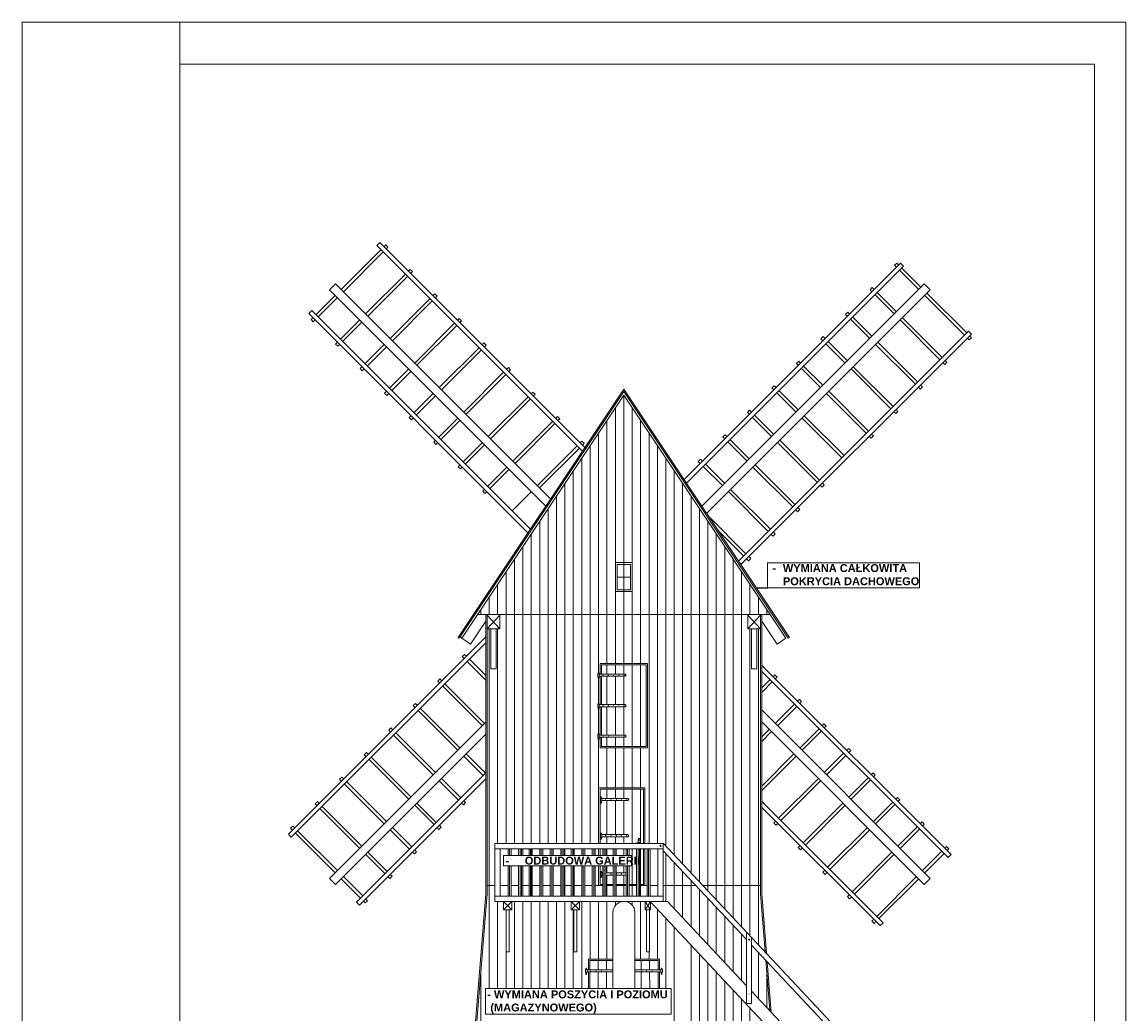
# Model space of a CAD drawing. Header units: millimetres. Extents: x -80660 to 263001, y 590205 to 619905.
# Tile 58 of 64: x 170225 to 191225, y 601031 to 619905. Entities that reach past the tile are written whole.
import ezdxf

# ---------------------------------------------------------------- set-up
doc = ezdxf.new("R2010")
doc.units = ezdxf.units.MM
for name, color, linetype, lineweight in [('l.c. 20', 55, 'Continuous', 20), ('l.c. 5', 8, 'Continuous', 5), ('l.c.9', 3, 'Continuous', 9), ('l.k.k 15', 1, 'Continuous', 15)]:
    doc.layers.add(name, color=color, linetype=linetype, lineweight=lineweight)
doc.styles.add('styl1', font='arial.ttf')
doc.dimstyles.new('stefan', dxfattribs={"dimtxt": 80, "dimasz": 60, "dimexe": 35, "dimexo": 0, "dimgap": 10, "dimtad": 1, "dimdec": 1, "dimlfac": 0.1, "dimtxsty": 'styl1', "dimblk": 'ARCHTICK', "dimcen": 2.5, "dimdle": 25, "dimadec": 0, "dimazin": 0, "dimtfac": 1, "dimtdec": 1, "dimtmove": 0, "dimatfit": 3, "dimfxl": 1, "dimarcsym": 0})

# ---------------------------------------------------------------- blocks, each defined once
blk = doc.blocks.new('_ArchTick')
at = {"color": 0, "const_width": 0.15}
blk.add_lwpolyline([(-0.5, -0.5), (0.5, 0.5)], dxfattribs=at)

msp = doc.modelspace()

# ---------------------------------------------------------------- hatches: boundary and pattern name
at = {"layer": 'l.c.9'}
for points in [[(182381.98, 604229.94, -1), (182361.98, 604229.94, -1)], [(184044.91, 602444.88, -1), (184064.91, 602444.88, -1)], [(184064.91, 601412.48, -1), (184044.91, 601412.48, -1)], [(184064.91, 601276.35, -1), (184044.91, 601276.35, -1)]]:
    msp.add_hatch(color=0, dxfattribs=at).paths.add_polyline_path(points)

# ---------------------------------------------------------------- linework, layer by layer
at = {"layer": 'l.c. 20', "color": 0}
for p, q in [((176075.68, 614809.46), (176188.82, 614922.59)), ((180279.69, 610831.72), (176188.82, 614922.59)), ((183157.98, 610691.19), (187389.39, 614922.59)), ((187502.52, 614809.46), (187389.39, 614922.59)), ((180189.16, 610695.97), (176075.68, 614809.46)), ((183248.51, 610555.45), (187502.52, 614809.46)), ((187502.52, 603608.89), (184296.98, 606814.43)), ((176075.68, 603608.89), (179046.98, 606580.19)), ((187389.39, 603495.75), (184296.98, 606588.16)), ((176188.82, 603495.75), (179046.98, 606353.91)), ((176188.82, 603495.75), (176075.68, 603608.89)), ((187389.39, 603495.75), (187502.52, 603608.89))]:
    msp.add_line(p, q, dxfattribs=at)
at = {"layer": 'l.c. 5', "color": 0}
for p, q in [((181671.98, 612802.21), (181671.98, 608631.13)), ((181511.98, 612562.3), (181511.98, 608631.13)), ((181831.98, 612562.3), (181831.98, 608631.13)), ((181351.98, 612322.39), (181351.98, 608631.13)), ((181991.98, 612322.39), (181991.98, 608631.13)), ((181191.98, 612082.48), (181191.98, 608631.13)), ((182151.98, 612082.48), (182151.98, 608631.13)), ((181031.98, 611842.57), (181031.98, 608631.13)), ((182311.98, 611842.57), (182311.98, 608631.13)), ((180871.98, 611602.66), (180871.98, 608631.13)), ((182471.98, 611602.66), (182471.98, 608631.13)), ((180711.98, 611362.75), (180711.98, 608631.13)), ((182631.98, 611362.75), (182631.98, 608631.13)), ((180551.98, 611122.84), (180551.98, 608631.13)), ((182791.98, 611122.84), (182791.98, 608631.13)), ((180391.98, 610882.93), (180391.98, 608631.13)), ((182951.98, 610882.93), (182951.98, 608631.13)), ((180231.98, 610643.02), (180231.98, 608631.13)), ((183111.98, 610643.02), (183111.98, 608631.13)), ((180071.98, 610403.11), (180071.98, 608631.13)), ((183271.98, 610403.11), (183271.98, 608631.13)), ((179911.98, 610163.2), (179911.98, 608631.13)), ((183431.98, 610163.2), (183431.98, 608631.13)), ((179751.98, 609923.29), (179751.98, 608631.13)), ((183591.98, 609923.29), (183591.98, 608631.13)), ((179591.98, 609683.38), (179591.98, 608631.13)), ((183751.98, 609683.38), (183751.98, 608631.13)), ((179431.98, 609443.47), (179431.98, 608631.13)), ((179431.98, 609443.47), (179431.98, 608631.13)), ((183911.98, 609443.47), (183911.98, 608631.13)), ((179271.98, 609203.56), (179271.98, 608631.13)), ((184071.98, 609203.56), (184071.98, 608631.13)), ((179111.98, 608963.65), (179111.98, 608631.13)), ((184231.98, 608963.65), (184231.98, 608631.13)), ((178951.98, 608723.74), (178951.98, 608631.13)), ((179431.98, 604272.13), (179431.98, 608631.13)), ((179431.98, 604272.13), (179431.98, 608631.13)), ((179591.98, 604272.13), (179591.98, 608631.13)), ((179751.98, 604272.13), (179751.98, 608631.13)), ((179911.98, 604272.13), (179911.98, 608631.13)), ((180071.98, 604272.13), (180071.98, 608631.13)), ((180231.98, 604272.13), (180231.98, 608631.13)), ((180391.98, 604272.13), (180391.98, 608631.13)), ((180551.98, 604272.13), (180551.98, 608631.13)), ((180711.98, 604272.13), (180711.98, 608631.13)), ((180871.98, 604272.13), (180871.98, 608631.13)), ((180871.98, 604272.13), (180871.98, 608631.13)), ((181031.98, 604272.13), (181031.98, 608631.13)), ((181191.98, 607525.91), (181191.98, 608631.13)), ((181351.98, 607695.92), (181351.98, 608631.13)), ((181511.98, 607695.92), (181511.98, 608631.13)), ((181671.98, 607695.92), (181671.98, 608631.13)), ((181831.98, 607695.92), (181831.98, 608631.13)), ((181991.98, 607695.92), (181991.98, 608631.13)), ((182151.98, 604272.13), (182151.98, 608631.13)), ((182311.98, 604272.13), (182311.98, 608631.13)), ((182471.98, 604226.6), (182471.98, 608631.13)), ((182631.98, 604055.92), (182631.98, 608631.13)), ((182791.98, 603885.24), (182791.98, 608631.13)), ((182951.98, 603714.56), (182951.98, 608631.13)), ((183111.98, 603543.88), (183111.98, 608631.13)), ((183271.98, 603373.2), (183271.98, 608631.13)), ((183431.98, 603202.51), (183431.98, 608631.13)), ((183431.98, 603314.13), (183431.98, 608631.13)), ((183591.98, 603031.83), (183591.98, 608631.13)), ((183751.98, 602861.15), (183751.98, 608631.13)), ((183911.98, 602690.47), (183911.98, 608631.13)), ((184391.98, 608723.74), (184391.98, 608631.13)), ((179111.98, 601515.15), (179111.98, 608361.13)), ((179271.98, 604272.13), (179271.98, 608361.13)), ((184071.98, 602519.79), (184071.98, 608361.13)), ((184231.98, 602349.11), (184231.98, 608361.13)), ((181351.98, 607495.92), (181351.98, 607670.92)), ((181511.98, 607495.92), (181511.98, 607670.92)), ((181671.98, 607495.92), (181671.98, 607670.92)), ((181831.98, 606120.92), (181831.98, 607670.92)), ((181991.98, 606120.92), (181991.98, 607670.92)), ((181191.98, 606945.91), (181191.98, 607415.55)), ((181351.98, 606915.92), (181351.98, 607455.92)), ((181511.98, 606915.92), (181511.98, 607455.92)), ((181671.98, 606915.92), (181671.98, 607455.92)), ((181191.98, 606365.91), (181191.98, 606835.55)), ((181351.98, 606335.92), (181351.98, 606875.92)), ((181511.98, 606335.92), (181511.98, 606875.92)), ((181671.98, 606335.92), (181671.98, 606875.92)), ((181351.98, 606120.92), (181351.98, 606295.92)), ((181511.98, 606120.92), (181511.98, 606295.92)), ((181671.98, 606120.92), (181671.98, 606295.92)), ((181191.98, 605331.13), (181191.98, 606247.23)), ((181351.98, 605331.13), (181351.98, 606095.92)), ((181511.98, 605331.13), (181511.98, 606095.92)), ((181671.98, 605331.13), (181671.98, 606095.92)), ((181831.98, 605331.13), (181831.98, 606095.92)), ((181991.98, 605331.13), (181991.98, 606095.92)), ((181351.98, 605131.13), (181351.98, 605306.13)), ((181511.98, 605131.13), (181511.98, 605306.13)), ((181671.98, 605131.13), (181671.98, 605306.13)), ((181831.98, 604272.13), (181831.98, 605306.13)), ((181991.98, 604272.13), (181991.98, 605306.13)), ((181351.98, 604442.63), (181351.98, 605091.13)), ((181511.98, 604442.63), (181511.98, 605091.13)), ((181671.98, 604442.63), (181671.98, 605091.13)), ((181351.98, 604272.13), (181351.98, 604402.63)), ((181511.98, 604272.13), (181511.98, 604402.63)), ((181671.98, 604272.13), (181671.98, 604402.63)), ((179751.98, 604045.32), (179751.98, 604172.13)), ((179911.98, 604045.32), (179911.98, 604172.13)), ((180071.98, 604045.32), (180071.98, 604172.13)), ((180551.98, 604045.32), (180551.98, 604172.13)), ((180711.98, 604045.32), (180711.98, 604172.13)), ((180871.98, 604045.32), (180871.98, 604172.13)), ((180871.98, 604045.32), (180871.98, 604172.13)), ((181351.98, 604045.32), (181351.98, 604172.13)), ((181671.98, 604045.32), (181671.98, 604172.13)), ((181831.98, 603494.13), (181831.98, 604172.13)), ((181991.98, 603494.13), (181991.98, 604172.13)), ((182471.98, 603172.13), (182471.98, 604080.38)), ((179751.98, 603272.13), (179751.98, 603851.53)), ((179911.98, 603272.13), (179911.98, 603851.53)), ((180071.98, 603272.13), (180071.98, 603851.53)), ((180551.98, 603272.13), (180551.98, 603851.53)), ((180711.98, 603272.13), (180711.98, 603851.53)), ((180871.98, 603272.13), (180871.98, 603851.53)), ((180871.98, 603314.13), (180871.98, 603851.53)), ((181351.98, 603714.13), (181351.98, 603851.53)), ((181671.98, 603714.13), (181671.98, 603851.53)), ((182631.98, 603032.39), (182631.98, 603909.7)), ((181351.98, 603494.13), (181351.98, 603674.13)), ((181671.98, 603494.13), (181671.98, 603674.13)), ((182791.98, 602861.71), (182791.98, 603739.02)), ((182951.98, 602691.03), (182951.98, 603568.34)), ((181351.98, 603474.13), (181351.98, 603272.13)), ((181671.98, 603272.13), (181671.98, 603474.13)), ((181831.98, 603272.13), (181831.98, 603474.13)), ((181991.98, 603272.13), (181991.98, 603474.13)), ((183111.98, 602520.35), (183111.98, 603397.66)), ((179271.98, 603172.13), (179271.98, 601515.15)), ((179591.98, 601515.15), (179591.98, 603172.13)), ((179751.98, 601515.15), (179751.98, 603172.13)), ((179911.98, 601515.15), (179911.98, 603172.13)), ((180071.98, 601515.15), (180071.98, 603172.13)), ((180231.98, 601515.15), (180231.98, 603172.13)), ((180391.98, 601515.15), (180391.98, 603172.13)), ((180551.98, 601515.15), (180551.98, 603172.13)), ((180871.98, 601515.15), (180871.98, 603172.13)), ((181031.98, 602071.13), (181031.98, 603172.13)), ((181191.98, 602071.13), (181191.98, 603172.13)), ((181351.98, 602071.13), (181351.98, 603172.13)), ((181511.98, 603093.38), (181511.98, 603172.13)), ((181671.98, 603171.64), (181671.98, 603172.13)), ((181831.98, 603101.17), (181831.98, 603172.13)), ((181991.98, 602071.13), (181991.98, 603172.13)), ((183271.98, 602349.67), (183271.98, 603226.98)), ((180711.98, 601515.15), (180711.98, 603012.13)), ((182311.98, 603022.83), (182311.98, 602071.13)), ((183431.98, 602178.99), (183431.98, 603056.3)), ((182471.98, 601515.15), (182471.98, 602852.15)), ((183591.98, 602008.31), (183591.98, 602885.62)), ((183751.98, 601837.63), (183751.98, 602714.93)), ((182631.98, 599546.13), (182631.98, 602681.47)), ((183911.98, 601666.95), (183911.98, 602544.25)), ((182951.98, 599546.13), (182951.98, 602340.11)), ((179431.98, 601515.15), (179431.98, 602212.13)), ((182151.98, 602071.13), (182151.98, 602212.13)), ((183111.98, 599546.13), (183111.98, 602169.43)), ((184231.98, 601325.58), (184231.98, 602202.89)), ((181184.39, 602046.13), (181184.39, 601871.13)), ((181344.39, 602046.13), (181344.39, 601871.13)), ((182004.39, 602045.99), (182004.46, 601871.13)), ((182164.48, 601871.13), (182164.48, 602046.13)), ((183271.98, 599546.13), (183271.98, 601998.75)), ((178951.98, 599546.13), (178951.98, 601806.52)), ((181184.39, 601831.13), (181184.39, 601515.15)), ((181344.39, 601831.13), (181344.39, 601515.15)), ((182164.48, 601831.13), (182164.62, 601515.15)), ((183431.98, 599546.13), (183431.98, 601828.07)), ((183591.98, 599546.13), (183591.98, 601657.39)), ((184391.98, 601154.9), (184391.98, 601806.52)), ((183751.98, 599546.13), (183751.98, 601486.7)), ((183911.98, 599546.13), (183911.98, 601316.02)), ((184071.98, 599546.13), (184071.98, 601145.34))]:
    msp.add_line(p, q, dxfattribs=at)
at = {"layer": 'l.c.9', "color": 0}
for p, q in [((170225.06, 619904.52), (170225.06, 590204.52)), ((170225.06, 619904.52), (191225.06, 619904.52)), ((173225.06, 619904.52), (173225.06, 590204.52)), ((191225.06, 619904.52), (191225.06, 590204.52)), ((173225.06, 619104.52), (190625.06, 619104.52)), ((190625.06, 619104.52), (190625.06, 590804.52)), ((177051.49, 615573.13), (176294.88, 614816.53)), ((177093.91, 615530.71), (176337.31, 614774.1)), ((177030.27, 615707.48), (176973.7, 615650.91)), ((180885.11, 611739.5), (176973.7, 615650.91)), ((180930.38, 611807.38), (177030.27, 615707.48)), ((177143.41, 615665.06), (177108.05, 615629.7)), ((177185.84, 615622.63), (177143.41, 615665.06)), ((177185.84, 615622.63), (177150.48, 615587.27)), ((182818.49, 611200.23), (186936.84, 615318.57)), ((186823.7, 615276.15), (186866.13, 615318.57)), ((186866.13, 615318.57), (186901.48, 615283.22)), ((186936.84, 615318.57), (186993.41, 615262.01)), ((177518.18, 615106.44), (176761.57, 614349.84)), ((177610.1, 615198.37), (177574.74, 615163.01)), ((177652.53, 615155.94), (177610.1, 615198.37)), ((177652.53, 615155.94), (177617.17, 615120.58)), ((182863.76, 611132.36), (186993.41, 615262.01)), ((186823.7, 615276.15), (186859.06, 615240.79)), ((186915.63, 615184.22), (187283.32, 614816.53)), ((186958.05, 615226.65), (187325.75, 614858.95)), ((177560.6, 615064.02), (176804, 614307.41)), ((176181.74, 614703.39), (175814.05, 614335.7)), ((178076.79, 614731.68), (178041.43, 614696.32)), ((178119.22, 614689.25), (178076.79, 614731.68)), ((178119.22, 614689.25), (178083.86, 614653.89)), ((186357.01, 614809.46), (186399.44, 614851.88)), ((186357.01, 614809.46), (186392.37, 614774.1)), ((186399.44, 614851.88), (186434.79, 614816.53)), ((186448.93, 614717.53), (186816.63, 614349.84)), ((186491.36, 614759.96), (186859.06, 614392.26)), ((187396.46, 614703.39), (188153.06, 613946.79)), ((187438.88, 614745.82), (188195.49, 613989.21)), ((176224.17, 614660.96), (175856.48, 614293.27)), ((177984.87, 614639.75), (177228.26, 613883.15)), ((178027.29, 614597.32), (177270.69, 613840.72)), ((175736.27, 614413.48), (175679.7, 614356.91)), ((179849.68, 610186.93), (175679.7, 614356.91)), ((175757.48, 614279.13), (175722.12, 614243.77)), ((179894.94, 610254.8), (175736.27, 614413.48)), ((178543.48, 614264.98), (178508.13, 614229.63)), ((178585.91, 614222.56), (178543.48, 614264.98)), ((185890.32, 614342.77), (185932.75, 614385.19)), ((185890.32, 614342.77), (185925.68, 614307.41)), ((185932.75, 614385.19), (185968.1, 614349.84)), ((185982.24, 614250.84), (186349.94, 613883.15)), ((186024.67, 614293.27), (186392.37, 613925.57)), ((186972.19, 614279.13), (187728.8, 613522.52)), ((175764.55, 614201.34), (175722.12, 614243.77)), ((175799.91, 614236.7), (175764.55, 614201.34)), ((176648.43, 614236.7), (176280.74, 613869)), ((176690.86, 614194.27), (176323.17, 613826.58)), ((178451.56, 614173.06), (177694.95, 613416.46)), ((178493.98, 614130.63), (177737.38, 613374.03)), ((178585.91, 614222.56), (178550.55, 614187.2)), ((186929.77, 614236.7), (187686.37, 613480.1)), ((183853.93, 609647.66), (188230.84, 614024.57)), ((183899.2, 609579.78), (188287.41, 613968)), ((185423.63, 613876.08), (185466.06, 613918.5)), ((185423.63, 613876.08), (185458.99, 613840.72)), ((185466.06, 613918.5), (185501.41, 613883.15)), ((188209.63, 613890.22), (188244.99, 613854.86)), ((188230.84, 614024.57), (188287.41, 613968)), ((188244.99, 613854.86), (188287.41, 613897.29)), ((188252.06, 613932.64), (188287.41, 613897.29)), ((176224.17, 613812.44), (176188.82, 613777.08)), ((176231.24, 613734.65), (176188.82, 613777.08)), ((176266.6, 613770.01), (176231.24, 613734.65)), ((177115.13, 613770.01), (176747.43, 613402.31)), ((177157.55, 613727.58), (176789.86, 613359.89)), ((178918.25, 613706.37), (178161.64, 612949.77)), ((178960.67, 613663.94), (178204.07, 612907.34)), ((179010.17, 613798.29), (178974.82, 613762.94)), ((179052.6, 613755.87), (179010.17, 613798.29)), ((179052.6, 613755.87), (179017.24, 613720.51)), ((185515.55, 613784.15), (185883.25, 613416.46)), ((185557.98, 613826.58), (185925.68, 613458.88)), ((186463.08, 613770.01), (187219.68, 613013.41)), ((186505.5, 613812.44), (187262.11, 613055.83)), ((184956.94, 613409.39), (184999.37, 613451.81)), ((184999.37, 613451.81), (185034.72, 613416.46)), ((187742.94, 613423.53), (187778.3, 613388.17)), ((187778.3, 613388.17), (187820.72, 613430.6)), ((187785.37, 613465.95), (187820.72, 613430.6)), ((176690.86, 613345.75), (176655.51, 613310.39)), ((176697.93, 613267.96), (176655.51, 613310.39)), ((176733.29, 613303.32), (176697.93, 613267.96)), ((177581.82, 613303.32), (177214.12, 612935.62)), ((177624.24, 613260.89), (177256.55, 612893.2)), ((179384.94, 613239.68), (178628.33, 612483.08)), ((179476.86, 613331.6), (179441.51, 613296.25)), ((179519.29, 613289.18), (179476.86, 613331.6)), ((179519.29, 613289.18), (179483.93, 613253.82)), ((184956.94, 613409.39), (184992.29, 613374.03)), ((185048.86, 613317.46), (185416.56, 612949.77)), ((185091.29, 613359.89), (185458.99, 612992.19)), ((185996.39, 613303.32), (186752.99, 612546.72)), ((186038.81, 613345.75), (186795.42, 612589.14)), ((179427.36, 613197.25), (178670.76, 612440.65)), ((187318.68, 612999.26), (187354.03, 612963.91)), ((177157.55, 612879.06), (177122.2, 612843.7)), ((177164.62, 612801.27), (177122.2, 612843.7)), ((177199.98, 612836.63), (177164.62, 612801.27)), ((178048.51, 612836.63), (177680.81, 612468.93)), ((178090.93, 612794.2), (177723.24, 612426.51)), ((178521.98, 608196.13), (181671.98, 612919.36)), ((178542.78, 608182.26), (181671.98, 612874.3)), ((178589.93, 608180.87), (181671.98, 612802.21)), ((179943.55, 612864.91), (179908.2, 612829.56)), ((179985.98, 612822.49), (179943.55, 612864.91)), ((179985.98, 612822.49), (179950.62, 612787.13)), ((184821.98, 608196.13), (181671.98, 612919.36)), ((184801.18, 608182.26), (181671.98, 612874.3)), ((184754.03, 608180.87), (181671.98, 612802.21)), ((184490.25, 612942.69), (184532.68, 612985.12)), ((184490.25, 612942.69), (184525.6, 612907.34)), ((184532.68, 612985.12), (184568.03, 612949.77)), ((184582.17, 612850.77), (184949.87, 612483.08)), ((184624.6, 612893.2), (184992.29, 612525.5)), ((185529.7, 612836.63), (186286.3, 612080.02)), ((185572.12, 612879.06), (186328.73, 612122.45)), ((187276.25, 612956.84), (187311.6, 612921.48)), ((187311.6, 612921.48), (187354.03, 612963.91)), ((179851.63, 612772.99), (179095.02, 612016.38)), ((179894.05, 612730.56), (179137.45, 611973.96)), ((177624.24, 612412.36), (177588.89, 612377.01)), ((177631.31, 612334.58), (177588.89, 612377.01)), ((177666.67, 612369.94), (177631.31, 612334.58)), ((178515.2, 612369.94), (178147.5, 612002.24)), ((180410.24, 612398.22), (180374.89, 612362.87)), ((180452.67, 612355.8), (180410.24, 612398.22)), ((184023.56, 612476), (184065.98, 612518.43)), ((184023.56, 612476), (184058.91, 612440.65)), ((184065.98, 612518.43), (184101.34, 612483.08)), ((184115.48, 612384.08), (184483.18, 612016.38)), ((184157.91, 612426.51), (184525.6, 612058.81)), ((185063.01, 612369.94), (185819.61, 611613.33)), ((185105.43, 612412.36), (185862.04, 611655.76)), ((186809.56, 612490.15), (186844.91, 612454.79)), ((186844.91, 612454.79), (186887.34, 612497.22)), ((186851.99, 612532.57), (186887.34, 612497.22)), ((178557.62, 612327.51), (178189.93, 611959.82)), ((180318.32, 612306.3), (179561.71, 611549.69)), ((180360.75, 612263.87), (179604.14, 611507.27)), ((180452.67, 612355.8), (180417.31, 612320.44)), ((178090.93, 611945.67), (178055.58, 611910.32)), ((183556.87, 612009.31), (183599.29, 612051.74)), ((183556.87, 612009.31), (183592.22, 611973.96)), ((183599.29, 612051.74), (183634.65, 612016.38)), ((183691.22, 611959.82), (184058.91, 611592.12)), ((184638.74, 611945.67), (185395.35, 611189.07)), ((186342.87, 612023.46), (186378.22, 611988.1)), ((186378.22, 611988.1), (186420.65, 612030.53)), ((186385.29, 612065.88), (186420.65, 612030.53)), ((178098, 611867.89), (178055.58, 611910.32)), ((178133.36, 611903.25), (178098, 611867.89)), ((178981.89, 611903.25), (178614.19, 611535.55)), ((179024.31, 611860.82), (178656.62, 611493.13)), ((180785.01, 611839.61), (180028.41, 611083)), ((180827.44, 611797.18), (180070.83, 611040.58)), ((180876.93, 611931.53), (180841.58, 611896.18)), ((180919.36, 611889.11), (180876.93, 611931.53)), ((180919.36, 611889.11), (180884, 611853.75)), ((183648.79, 611917.39), (184016.49, 611549.69)), ((184596.31, 611903.25), (185352.92, 611146.64)), ((183090.18, 611542.62), (183132.6, 611585.05)), ((183090.18, 611542.62), (183125.53, 611507.27)), ((183132.6, 611585.05), (183167.96, 611549.69)), ((178557.62, 611478.98), (178522.27, 611443.63)), ((178564.69, 611401.2), (178522.27, 611443.63)), ((178600.05, 611436.56), (178564.69, 611401.2)), ((179448.58, 611436.56), (179080.88, 611068.86)), ((179491, 611394.13), (179123.31, 611026.44)), ((183182.1, 611450.7), (183549.8, 611083)), ((183224.53, 611493.13), (183592.22, 611125.43)), ((184129.62, 611436.56), (184886.23, 610679.95)), ((184172.05, 611478.98), (184928.66, 610722.38)), ((185451.91, 611132.5), (185487.27, 611097.15)), ((179024.31, 611012.29), (178988.96, 610976.94)), ((179031.38, 610934.51), (178988.96, 610976.94)), ((179066.74, 610969.87), (179031.38, 610934.51)), ((179915.27, 610969.87), (179547.57, 610602.17)), ((183662.93, 610969.87), (184419.54, 610213.26)), ((183705.36, 611012.29), (184461.96, 610255.69)), ((185409.49, 611090.08), (185444.84, 611054.72)), ((185444.84, 611054.72), (185487.27, 611097.15)), ((183287.93, 610496.35), (183995.27, 609789)), ((184942.8, 610623.38), (184978.15, 610588.03)), ((184978.15, 610588.03), (185020.58, 610630.46)), ((184985.22, 610665.81), (185020.58, 610630.46)), ((183457.82, 610241.6), (183952.85, 609746.57)), ((184476.11, 610156.69), (184511.46, 610121.34)), ((184511.46, 610121.34), (184553.89, 610163.77)), ((184518.53, 610199.12), (184553.89, 610163.77)), ((184009.42, 609690), (184044.77, 609654.65)), ((184044.77, 609654.65), (184087.2, 609697.07)), ((184051.84, 609732.43), (184087.2, 609697.07)), ((181831.98, 609617.8), (181511.98, 609617.8)), ((181511.98, 609617.8), (181511.98, 609067.8)), ((181669.98, 609582.8), (181546.98, 609582.8)), ((181546.98, 609582.8), (181546.98, 609343.8)), ((181671.98, 609584.8), (181669.98, 609582.8)), ((181669.98, 609582.8), (181669.98, 609344.8)), ((181673.98, 609582.8), (181671.98, 609584.8)), ((181796.98, 609582.8), (181673.98, 609582.8)), ((181673.98, 609582.8), (181673.98, 609344.8)), ((181796.98, 609582.8), (181796.98, 609344.8)), ((181831.98, 609617.8), (181831.98, 609067.8)), ((181544.98, 609342.8), (181546.98, 609344.8)), ((181544.98, 609342.8), (181546.98, 609340.8)), ((181669.98, 609344.8), (181546.98, 609344.8)), ((181546.98, 609341.8), (181546.98, 609102.8)), ((181669.98, 609340.8), (181546.98, 609340.8)), ((181673.98, 609344.8), (181669.98, 609340.8)), ((181673.98, 609340.8), (181669.98, 609344.8)), ((181669.98, 609340.8), (181669.98, 609102.8)), ((181796.98, 609344.8), (181673.98, 609344.8)), ((181796.98, 609340.8), (181673.98, 609340.8)), ((181673.98, 609340.8), (181673.98, 609102.8)), ((181798.98, 609342.8), (181796.98, 609344.8)), ((181798.98, 609342.8), (181796.98, 609340.8)), ((181796.98, 609340.8), (181796.98, 609102.8)), ((181831.98, 609067.8), (181511.98, 609067.8)), ((181669.98, 609102.8), (181546.98, 609102.8)), ((181671.98, 609100.8), (181669.98, 609102.8)), ((181671.98, 609100.8), (181673.98, 609102.8)), ((181796.98, 609102.8), (181673.98, 609102.8)), ((184453.74, 608631.13), (178890.22, 608631.13)), ((179046.98, 608631.13), (179046.98, 606025.54)), ((179071.98, 603314.13), (179071.98, 608631.13)), ((179311.98, 608621.13), (179071.98, 608361.13)), ((179071.98, 608621.13), (179311.98, 608361.13)), ((179311.98, 608361.13), (179311.98, 608621.13)), ((184031.98, 608361.13), (184031.98, 608621.13)), ((184271.98, 608621.13), (184031.98, 608361.13)), ((184031.98, 608621.13), (184271.98, 608361.13)), ((184271.98, 608543.21), (184271.98, 608631.13)), ((184271.98, 603314.13), (184271.98, 608621.13)), ((184296.98, 603314.13), (184296.98, 608631.13)), ((178756.32, 608069.9), (179046.98, 608505.73)), ((179046.98, 603295.04), (179046.98, 608444.01)), ((184587.64, 608069.9), (184296.98, 608505.73)), ((175290.79, 604450.34), (179046.98, 608206.53)), ((178521.98, 608196.13), (178542.78, 608182.26)), ((178521.98, 608196.13), (178542.78, 608182.26)), ((178596.38, 608176.1), (178561.76, 608210.72)), ((178589.93, 608180.87), (178756.32, 608069.9)), ((179071.98, 608361.13), (179311.98, 608361.13)), ((179141.98, 608361.13), (179141.98, 607597.05)), ((179241.98, 608361.13), (179241.98, 607597.05)), ((184271.98, 608361.13), (184031.98, 608361.13)), ((184101.98, 608361.13), (184101.98, 607597.05)), ((184201.98, 608361.13), (184201.98, 607597.05)), ((184754.03, 608180.87), (184587.64, 608069.9)), ((184821.98, 608196.13), (184801.18, 608182.26)), ((184821.98, 608196.13), (184801.18, 608182.26)), ((175347.36, 604393.77), (179046.98, 608093.39)), ((178600.05, 607830.31), (178642.48, 607872.74)), ((178635.4, 607794.96), (178600.05, 607830.31)), ((178677.83, 607837.38), (178642.48, 607872.74)), ((179046.98, 607468.24), (178734.4, 607780.82)), ((179046.98, 607383.38), (178691.97, 607738.39)), ((179141.98, 607597.05), (179241.98, 607597.05)), ((181221.98, 607495.92), (181221.98, 607695.92)), ((182121.98, 607695.92), (181221.98, 607695.92)), ((181246.98, 607495.92), (181246.98, 607670.92)), ((182096.98, 607670.92), (181246.98, 607670.92)), ((182096.98, 606120.92), (182096.98, 607670.92)), ((182121.98, 606095.92), (182121.98, 607695.92)), ((184201.98, 607597.05), (184101.98, 607597.05)), ((187898.5, 604061.43), (184296.98, 607662.96)), ((187841.93, 604004.87), (184296.98, 607549.82)), ((178133.36, 607363.62), (178175.79, 607406.05)), ((178168.71, 607328.27), (178133.36, 607363.62)), ((178211.14, 607370.69), (178175.79, 607406.05)), ((181206.74, 607505.92), (181176.74, 607505.92)), ((181176.74, 607505.92), (181176.74, 607445.92)), ((181176.74, 607445.92), (181206.74, 607445.92)), ((181186.74, 607520.92), (181186.74, 607505.92)), ((181196.74, 607520.92), (181196.74, 607505.92)), ((181206.74, 607505.92), (181206.74, 607445.92)), ((181206.74, 607495.92), (181696.57, 607495.92)), ((181206.74, 607455.92), (181696.57, 607455.92)), ((181221.98, 606915.92), (181221.98, 607455.92)), ((181246.98, 606915.92), (181246.98, 607455.92)), ((181696.57, 607495.92), (181716.57, 607475.92)), ((181716.57, 607475.92), (181696.57, 607455.92)), ((184296.98, 607233.99), (184454.89, 607391.91)), ((184296.98, 607149.14), (184497.32, 607349.48)), ((184511.46, 607448.48), (184546.82, 607483.83)), ((184589.24, 607441.4), (184546.82, 607483.83)), ((184553.89, 607406.05), (184589.24, 607441.4)), ((178981.89, 606515.09), (178225.28, 607271.7)), ((179024.31, 606557.52), (178267.71, 607314.12)), ((177666.67, 606896.93), (177709.09, 606939.36)), ((177744.45, 606904), (177709.09, 606939.36)), ((181176.74, 606925.92), (181176.74, 606865.92)), ((181206.74, 606925.92), (181176.74, 606925.92)), ((181186.74, 606940.92), (181186.74, 606925.92)), ((181196.74, 606940.92), (181196.74, 606925.92)), ((181206.74, 606925.92), (181206.74, 606865.92)), ((181206.74, 606915.92), (181696.57, 606915.92)), ((181696.57, 606915.92), (181716.57, 606895.92)), ((184553.89, 606557.52), (184921.58, 606925.22)), ((184978.15, 606981.78), (185013.51, 607017.14)), ((185055.93, 606974.71), (185013.51, 607017.14)), ((185020.58, 606939.36), (185055.93, 606974.71)), ((177702.02, 606861.58), (177666.67, 606896.93)), ((178515.2, 606048.4), (177758.59, 606805.01)), ((178557.62, 606090.83), (177801.02, 606847.43)), ((181176.74, 606865.92), (181206.74, 606865.92)), ((181206.74, 606875.92), (181696.57, 606875.92)), ((181221.98, 606335.92), (181221.98, 606875.92)), ((181246.98, 606335.92), (181246.98, 606875.92)), ((181716.57, 606895.92), (181696.57, 606875.92)), ((184596.31, 606515.09), (184964.01, 606882.79)), ((185444.84, 606515.09), (185480.2, 606550.45)), ((185522.62, 606508.02), (185480.2, 606550.45)), ((185487.27, 606472.67), (185522.62, 606508.02)), ((177199.98, 606430.24), (177242.4, 606472.67)), ((177235.33, 606394.89), (177199.98, 606430.24)), ((177277.76, 606437.31), (177242.4, 606472.67)), ((178048.51, 605581.71), (177291.9, 606338.32)), ((178090.93, 605624.14), (177334.33, 606380.74)), ((181206.74, 606345.92), (181176.74, 606345.92)), ((181176.74, 606345.92), (181176.74, 606285.92)), ((181176.74, 606285.92), (181206.74, 606285.92)), ((181186.74, 606360.92), (181186.74, 606345.92)), ((181196.74, 606360.92), (181196.74, 606345.92)), ((181206.74, 606345.92), (181206.74, 606285.92)), ((181206.74, 606335.92), (181696.57, 606335.92)), ((181206.74, 606295.92), (181696.57, 606295.92)), ((181221.98, 606095.92), (181221.98, 606295.92)), ((181246.98, 606120.92), (181246.98, 606295.92)), ((181696.57, 606335.92), (181716.57, 606315.92)), ((181716.57, 606315.92), (181696.57, 606295.92)), ((184296.98, 606300.61), (184440.75, 606444.38)), ((184296.98, 606215.76), (184483.18, 606401.96)), ((185020.58, 606090.83), (185388.27, 606458.53)), ((185063.01, 606048.4), (185430.7, 606416.1)), ((182121.98, 606095.92), (181221.98, 606095.92)), ((182096.98, 606120.92), (181246.98, 606120.92)), ((185911.53, 606048.4), (185946.89, 606083.76)), ((185989.32, 606041.33), (185946.89, 606083.76)), ((176733.29, 605963.55), (176775.71, 606005.98)), ((176768.64, 605928.2), (176733.29, 605963.55)), ((176811.07, 605970.62), (176775.71, 606005.98)), ((177581.82, 605115.02), (176825.21, 605871.63)), ((177624.24, 605157.45), (176867.64, 605914.05)), ((178996.03, 605567.57), (178628.33, 605935.27)), ((179038.46, 605610), (178670.76, 605977.69)), ((184296.98, 605367.23), (184907.44, 605977.69)), ((184296.98, 605282.38), (184949.87, 605935.27)), ((185487.27, 605624.14), (185854.96, 605991.84)), ((185529.7, 605581.71), (185897.39, 605949.41)), ((185953.96, 606005.98), (185989.32, 606041.33)), ((176266.6, 605496.86), (176309.02, 605539.29)), ((176301.95, 605461.51), (176266.6, 605496.86)), ((176344.38, 605503.93), (176309.02, 605539.29)), ((177157.55, 604690.76), (176400.95, 605447.36)), ((176584.8, 603156.34), (179046.98, 605618.52)), ((176641.36, 603099.77), (179046.98, 605505.38)), ((178529.34, 605100.88), (178161.64, 605468.58)), ((178571.77, 605143.31), (178204.07, 605511)), ((184617.53, 604754.4), (185374.13, 605511)), ((184659.95, 604711.97), (185416.56, 605468.58)), ((185953.96, 605157.45), (186321.66, 605525.14)), ((185996.39, 605115.02), (186364.08, 605482.72)), ((186378.22, 605581.71), (186413.58, 605617.07)), ((186456.01, 605574.64), (186413.58, 605617.07)), ((186420.65, 605539.29), (186456.01, 605574.64)), ((177115.13, 604648.33), (176358.52, 605404.94)), ((182071.98, 605331.13), (181191.98, 605331.13)), ((181191.98, 604272.13), (181191.98, 605331.13)), ((182046.98, 605306.13), (181222.19, 605306.13)), ((181222.19, 604272.13), (181222.19, 605306.13)), ((182046.98, 604272.13), (182046.98, 605306.13)), ((182071.98, 604272.13), (182071.98, 605331.13)), ((175799.91, 605030.17), (175842.33, 605072.6)), ((175835.26, 604994.81), (175799.91, 605030.17)), ((175877.69, 605037.24), (175842.33, 605072.6)), ((178105.07, 604676.62), (177737.38, 605044.31)), ((178621.26, 605008.96), (178585.91, 605044.31)), ((178621.26, 605008.96), (178663.69, 605051.38)), ((178663.69, 605051.38), (178628.33, 605086.74)), ((181226.74, 605141.13), (181226.74, 605081.13)), ((181256.74, 605141.13), (181226.74, 605141.13)), ((181226.74, 605081.13), (181256.74, 605081.13)), ((181236.74, 605156.13), (181236.74, 605141.13)), ((181246.74, 605156.13), (181246.74, 605141.13)), ((181256.74, 605141.13), (181256.74, 605081.13)), ((181256.74, 605131.13), (181746.57, 605131.13)), ((181256.74, 605091.13), (181746.57, 605091.13)), ((181746.57, 605131.13), (181766.57, 605111.13)), ((181766.57, 605111.13), (181746.57, 605091.13)), ((186604.5, 602767.43), (184296.98, 605074.95)), ((185084.22, 604287.71), (185840.82, 605044.31)), ((186420.65, 604690.76), (186788.35, 605058.45)), ((186463.08, 604648.33), (186830.77, 605016.03)), ((186844.91, 605115.02), (186880.27, 605150.38)), ((186922.7, 605107.95), (186880.27, 605150.38)), ((186887.34, 605072.6), (186922.7, 605107.95)), ((176648.43, 604181.64), (175891.83, 604938.25)), ((176690.86, 604224.07), (175934.26, 604980.67)), ((178062.65, 604634.19), (177694.95, 605001.89)), ((186547.93, 602710.86), (184296.98, 604961.81)), ((185126.64, 604245.28), (185883.25, 605001.89)), ((175333.22, 604563.48), (175375.64, 604605.91)), ((175411, 604570.55), (175375.64, 604605.91)), ((178197, 604584.69), (178161.64, 604620.05)), ((184525.6, 604662.47), (184560.96, 604697.83)), ((184568.03, 604620.05), (184525.6, 604662.47)), ((184568.03, 604620.05), (184603.39, 604655.4)), ((186887.34, 604224.07), (187255.04, 604591.76)), ((187311.6, 604648.33), (187346.96, 604683.69)), ((187389.39, 604641.26), (187346.96, 604683.69)), ((187354.03, 604605.91), (187389.39, 604641.26)), ((175347.36, 604393.77), (175290.79, 604450.34)), ((175368.57, 604528.12), (175333.22, 604563.48)), ((176181.74, 603714.95), (175425.14, 604471.56)), ((176224.17, 603757.38), (175467.57, 604513.98)), ((177595.96, 604167.5), (177228.26, 604535.2)), ((177638.38, 604209.93), (177270.69, 604577.62)), ((178154.57, 604542.27), (178119.22, 604577.62)), ((178154.57, 604542.27), (178197, 604584.69)), ((181226.74, 604452.63), (181226.74, 604392.63)), ((181256.74, 604452.63), (181226.74, 604452.63)), ((181226.74, 604392.63), (181256.74, 604392.63)), ((181236.74, 604467.63), (181236.74, 604452.63)), ((181246.74, 604467.63), (181246.74, 604452.63)), ((181256.74, 604452.63), (181256.74, 604392.63)), ((181256.74, 604442.63), (181746.57, 604442.63)), ((181256.74, 604402.63), (181746.57, 604402.63)), ((181746.57, 604442.63), (181766.57, 604422.63)), ((181766.57, 604422.63), (181746.57, 604402.63)), ((185550.91, 603821.02), (186307.51, 604577.62)), ((185593.34, 603778.59), (186349.94, 604535.2)), ((186929.77, 604181.64), (187297.46, 604549.34)), ((179221.98, 604272.13), (182321.98, 604272.13)), ((179221.98, 603172.13), (179221.98, 604272.13)), ((179221.98, 604172.13), (182421.98, 604172.13)), ((179321.98, 603272.13), (179321.98, 604172.13)), ((179471.98, 604045.32), (179471.98, 604172.13)), ((179500.48, 604045.32), (179500.48, 604172.13)), ((179528.98, 604045.32), (179528.98, 604172.13)), ((179671.98, 604045.32), (179671.98, 604172.13)), ((179700.48, 604045.32), (179700.48, 604172.13)), ((179728.98, 604045.32), (179728.98, 604172.13)), ((179871.98, 604045.32), (179871.98, 604172.13)), ((179900.48, 604045.32), (179900.48, 604172.13)), ((179928.98, 604045.32), (179928.98, 604172.13)), ((180071.98, 604045.32), (180071.98, 604172.13)), ((180100.48, 604045.32), (180100.48, 604172.13)), ((180128.98, 604045.32), (180128.98, 604172.13)), ((180271.98, 604045.32), (180271.98, 604172.13)), ((180271.98, 604045.32), (180271.98, 604172.13)), ((180300.48, 604045.32), (180300.48, 604172.13)), ((180328.98, 604045.32), (180328.98, 604172.13)), ((180471.98, 604045.32), (180471.98, 604172.13)), ((180500.48, 604045.32), (180500.48, 604172.13)), ((180528.98, 604045.32), (180528.98, 604172.13)), ((180671.98, 604045.32), (180671.98, 604172.13)), ((180700.48, 604045.32), (180700.48, 604172.13)), ((180728.98, 604045.32), (180728.98, 604172.13)), ((180871.98, 604045.32), (180871.98, 604172.13)), ((180900.48, 604045.32), (180900.48, 604172.13)), ((180928.98, 604045.32), (180928.98, 604172.13)), ((181071.98, 604045.32), (181071.98, 604172.13)), ((181100.48, 604045.32), (181100.48, 604172.13)), ((181128.98, 604045.32), (181128.98, 604172.13)), ((181191.98, 604045.32), (181191.98, 604172.13)), ((181222.19, 604045.32), (181222.19, 604172.13)), ((181271.98, 604045.32), (181271.98, 604172.13)), ((181271.98, 604045.32), (181271.98, 604172.13)), ((181271.98, 604045.32), (181271.98, 604172.13)), ((181300.48, 604045.32), (181300.48, 604172.13)), ((181328.98, 604045.32), (181328.98, 604172.13)), ((181471.98, 604045.32), (181471.98, 604172.13)), ((181500.48, 604045.32), (181500.48, 604172.13)), ((181528.98, 604045.32), (181528.98, 604172.13)), ((181714.98, 604045.32), (181714.98, 604172.13)), ((181743.48, 604045.32), (181743.48, 604172.13)), ((181771.98, 604045.32), (181771.98, 604172.13)), ((181963.11, 604283.09), (181891.69, 604283.09)), ((181914.98, 603304.13), (181914.98, 604172.13)), ((181914.98, 603272.13), (181914.98, 604172.13)), ((181943.48, 603272.13), (181943.48, 604172.13)), ((181946.36, 604315.36), (181946.36, 604283.09)), ((181946.36, 604273.09), (181946.36, 604272.13)), ((181971.98, 603272.13), (181971.98, 604172.13)), ((181982.92, 604315.36), (181982.92, 604272.13)), ((181982.92, 604172.13), (181982.92, 604151.8)), ((182046.98, 603494.13), (182046.98, 604172.13)), ((182071.98, 603474.13), (182071.98, 604172.13)), ((182114.98, 603272.13), (182114.98, 604172.13)), ((182143.48, 603272.13), (182143.48, 604172.13)), ((182171.98, 603272.13), (182171.98, 604172.13)), ((182321.98, 604272.13), (182429.29, 604272.13)), ((182321.98, 603272.13), (182321.98, 604172.13)), ((182421.98, 603172.13), (182421.98, 604272.13)), ((185929.89, 600537.85), (182429.29, 604272.13)), ((184992.29, 604195.78), (185027.65, 604231.14)), ((185034.72, 604153.36), (184992.29, 604195.78)), ((185034.72, 604153.36), (185070.08, 604188.71)), ((187778.3, 604181.64), (187813.65, 604217)), ((187856.08, 604174.57), (187813.65, 604217)), ((187820.72, 604139.22), (187856.08, 604174.57)), ((177129.27, 603700.81), (176761.57, 604068.5)), ((177171.69, 603743.24), (176804, 604110.93)), ((177687.88, 604075.58), (177652.53, 604110.93)), ((177687.88, 604075.58), (177730.31, 604118)), ((177730.31, 604118), (177694.95, 604153.36)), ((184004.91, 602445.11), (182421.98, 604133.72)), ((186017.6, 603354.33), (186774.2, 604110.93)), ((186060.03, 603311.9), (186816.63, 604068.5)), ((187354.03, 603757.38), (187721.73, 604125.07)), ((187396.46, 603714.95), (187764.15, 604082.65)), ((187841.93, 604004.87), (187898.5, 604061.43)), ((179471.98, 603272.13), (179471.98, 603851.53)), ((179500.48, 603272.13), (179500.48, 603851.53)), ((179528.98, 603272.13), (179528.98, 603851.53)), ((179671.98, 603272.13), (179671.98, 603851.53)), ((179700.48, 603272.13), (179700.48, 603851.53)), ((179728.98, 603272.13), (179728.98, 603851.53)), ((179871.98, 603272.13), (179871.98, 603851.53)), ((179900.48, 603272.13), (179900.48, 603851.53)), ((179928.98, 603272.13), (179928.98, 603851.53)), ((180071.98, 603272.13), (180071.98, 603851.53)), ((180100.48, 603272.13), (180100.48, 603851.53)), ((180128.98, 603272.13), (180128.98, 603851.53)), ((180271.98, 603304.13), (180271.98, 603851.53)), ((180271.98, 603272.13), (180271.98, 603851.53)), ((180300.48, 603272.13), (180300.48, 603851.53)), ((180328.98, 603272.13), (180328.98, 603851.53)), ((180471.98, 603272.13), (180471.98, 603851.53)), ((180500.48, 603272.13), (180500.48, 603851.53)), ((180528.98, 603272.13), (180528.98, 603851.53)), ((180671.98, 603272.13), (180671.98, 603851.53)), ((180700.48, 603272.13), (180700.48, 603851.53)), ((180728.98, 603272.13), (180728.98, 603851.53)), ((180871.98, 603272.13), (180871.98, 603851.53)), ((180900.48, 603272.13), (180900.48, 603851.53)), ((180928.98, 603272.13), (180928.98, 603851.53)), ((181071.98, 603272.13), (181071.98, 603851.53)), ((181100.48, 603272.13), (181100.48, 603851.53)), ((181128.98, 603272.13), (181128.98, 603851.53)), ((181191.98, 603474.13), (181191.98, 603851.53)), ((181222.19, 603494.13), (181222.19, 603851.53)), ((181271.98, 603304.13), (181271.98, 603851.53)), ((181271.98, 603272.13), (181271.98, 603851.53)), ((181271.98, 603714.13), (181271.98, 603851.53)), ((181300.48, 603272.13), (181300.48, 603851.53)), ((181328.98, 603272.13), (181328.98, 603851.53)), ((181471.98, 603272.13), (181471.98, 603851.53)), ((181500.48, 603272.13), (181500.48, 603851.53)), ((181528.98, 603272.13), (181528.98, 603851.53)), ((181714.98, 603272.13), (181714.98, 603851.53)), ((181743.48, 603272.13), (181743.48, 603851.53)), ((181771.98, 603272.13), (181771.98, 603851.53)), ((185458.99, 603729.09), (185494.34, 603764.45)), ((176662.58, 603234.12), (176294.88, 603601.81)), ((176705, 603276.55), (176337.31, 603644.24)), ((177221.19, 603608.89), (177185.84, 603644.24)), ((177221.19, 603608.89), (177263.62, 603651.31)), ((177263.62, 603651.31), (177228.26, 603686.67)), ((181226.74, 603724.13), (181226.74, 603664.13)), ((181256.74, 603724.13), (181226.74, 603724.13)), ((181226.74, 603664.13), (181256.74, 603664.13)), ((181236.74, 603739.13), (181236.74, 603724.13)), ((181246.74, 603739.13), (181246.74, 603724.13)), ((181256.74, 603724.13), (181250.69, 603724.13)), ((181250.69, 603664.13), (181256.74, 603664.13)), ((181256.74, 603724.13), (181256.74, 603664.13)), ((181256.74, 603724.13), (181256.74, 603664.13)), ((181256.74, 603714.13), (181271.98, 603714.13)), ((181256.74, 603674.13), (181271.98, 603674.13)), ((181271.98, 603474.13), (181271.98, 603674.13)), ((181328.98, 603714.13), (181471.98, 603714.13)), ((181328.98, 603674.13), (181471.98, 603674.13)), ((181528.98, 603714.13), (181714.98, 603714.13)), ((181528.98, 603674.13), (181714.98, 603674.13)), ((185501.41, 603686.67), (185458.99, 603729.09)), ((185501.41, 603686.67), (185536.77, 603722.02)), ((186484.29, 602887.64), (187240.89, 603644.24)), ((186526.72, 602845.21), (187283.32, 603601.81)), ((179221.98, 603474.13), (179071.98, 603474.13)), ((179471.98, 603474.13), (179321.98, 603474.13)), ((179671.98, 603474.13), (179528.98, 603474.13)), ((179871.98, 603474.13), (179728.98, 603474.13)), ((180071.98, 603474.13), (179928.98, 603474.13)), ((180271.98, 603474.13), (180128.98, 603474.13)), ((180471.98, 603474.13), (180328.98, 603474.13)), ((180671.98, 603474.13), (180528.98, 603474.13)), ((180871.98, 603474.13), (180728.98, 603474.13)), ((181071.98, 603474.13), (180928.98, 603474.13)), ((181271.98, 603474.13), (181128.98, 603474.13)), ((181271.98, 603494.13), (181222.19, 603494.13)), ((181271.98, 603474.13), (181250.69, 603474.13)), ((181471.98, 603494.13), (181328.98, 603494.13)), ((181471.98, 603474.13), (181328.98, 603474.13)), ((181714.98, 603494.13), (181528.98, 603494.13)), ((181714.98, 603474.13), (181528.98, 603474.13)), ((181914.98, 603494.13), (181771.98, 603494.13)), ((181914.98, 603474.13), (181771.98, 603474.13)), ((182046.98, 603494.13), (181971.98, 603494.13)), ((182114.98, 603474.13), (181971.98, 603474.13)), ((182171.98, 603474.13), (182321.98, 603474.13)), ((183040.29, 603474.13), (182421.98, 603474.13)), ((184271.98, 603474.13), (183177.36, 603474.13)), ((176641.36, 603099.77), (176584.8, 603156.34)), ((176754.5, 603142.19), (176719.15, 603177.55)), ((176754.5, 603142.19), (176796.93, 603184.62)), ((176796.93, 603184.62), (176761.57, 603219.98)), ((179046.98, 603314.13), (178746.98, 599546.13)), ((179071.98, 603314.13), (178772.06, 599546.13)), ((179221.98, 603272.13), (182421.98, 603272.13)), ((179221.98, 603172.13), (182500.98, 603172.13)), ((179381.98, 603012.13), (179541.98, 603172.13)), ((179381.98, 603012.13), (179381.98, 603172.13)), ((179381.98, 603172.13), (179541.98, 603012.13)), ((179541.98, 603012.13), (179541.98, 603172.13)), ((179541.98, 603012.13), (179541.98, 603172.13)), ((180671.98, 603012.13), (180671.98, 603172.13)), ((180671.98, 603012.13), (180671.98, 603172.13)), ((180671.98, 603172.13), (180831.98, 603012.13)), ((180671.98, 603012.13), (180831.98, 603172.13)), ((180831.98, 603012.13), (180831.98, 603172.13)), ((180831.98, 603012.13), (180831.98, 603172.13)), ((182081.98, 603172.13), (182181.98, 603012.13)), ((182081.98, 603012.13), (182181.98, 603172.13)), ((182081.98, 603172.13), (182081.98, 603012.13)), ((182181.98, 603172.13), (182181.98, 603012.13)), ((182181.98, 603172.13), (182181.98, 603012.13)), ((184323.48, 600877.05), (182181.98, 603161.51)), ((184004.91, 601567.81), (182500.98, 603172.13)), ((184271.98, 603314.13), (184359.63, 602212.94)), ((184296.98, 603314.13), (184386.98, 602183.77)), ((185925.68, 603262.4), (185961.03, 603297.76)), ((185968.1, 603219.98), (185925.68, 603262.4)), ((185968.1, 603219.98), (186003.46, 603255.33)), ((179381.98, 603012.13), (179541.98, 603012.13)), ((179431.98, 603012.13), (179431.98, 602212.13)), ((179491.98, 603012.13), (179491.98, 602212.13)), ((180671.98, 603012.13), (180831.98, 603012.13)), ((180721.98, 603012.13), (180721.98, 602212.13)), ((180781.98, 603012.13), (180781.98, 602212.13)), ((181466.44, 601515.15), (181466.44, 602978.08)), ((181884.69, 602960.09), (181884.69, 601515.15)), ((182081.98, 603012.13), (182181.98, 603012.13)), ((182101.98, 603012.13), (182101.98, 602212.13)), ((182161.98, 603012.13), (182161.98, 602212.13)), ((186392.37, 602795.71), (186427.72, 602831.07)), ((186434.79, 602753.29), (186392.37, 602795.71)), ((186434.79, 602753.29), (186470.15, 602788.64)), ((186547.93, 602710.86), (186604.5, 602767.43)), ((184004.91, 601227.66), (184004.91, 602591.33)), ((184104.91, 601227.66), (184104.91, 602484.66)), ((185629.89, 600711.66), (184104.91, 602338.44)), ((179431.98, 602212.13), (179491.98, 602212.13)), ((180721.98, 602212.13), (180781.98, 602212.13)), ((180999.38, 602071.13), (180999.38, 601871.13)), ((181463.99, 602071.13), (180999.38, 602071.13)), ((182349.38, 602071.13), (181885.07, 602071.13)), ((182101.98, 602212.13), (182161.98, 602212.13)), ((182349.38, 602071.13), (182349.46, 601871.13)), ((180943.57, 601881.13), (180943.57, 601821.13)), ((180973.57, 601881.13), (180943.57, 601881.13)), ((180953.57, 601896.13), (180953.57, 601881.13)), ((180963.57, 601896.13), (180963.57, 601881.13)), ((180973.57, 601881.13), (180973.57, 601821.13)), ((180973.57, 601871.13), (181463.4, 601871.13)), ((181024.39, 602046.13), (181024.39, 601871.13)), ((181464, 602046.13), (181024.39, 602046.13)), ((182324.39, 602046.13), (181885.08, 602046.13)), ((182377.37, 601871.13), (181887.55, 601871.13)), ((182324.39, 602046.13), (182324.46, 601871.13)), ((182377.37, 601881.13), (182407.37, 601881.13)), ((182377.37, 601881.13), (182377.37, 601821.13)), ((182387.37, 601896.13), (182387.37, 601881.13)), ((182397.37, 601896.13), (182397.37, 601881.13)), ((182407.37, 601881.13), (182407.37, 601821.13)), ((184372.35, 602053.15), (184448.66, 601094.44)), ((184399.7, 602023.98), (184476.03, 601065.24)), ((180943.57, 601821.13), (180973.57, 601821.13)), ((180973.57, 601831.13), (181463.4, 601831.13)), ((180999.38, 601831.13), (180999.38, 601515.15)), ((181024.39, 601831.13), (181024.39, 601515.15)), ((181344.39, 601853.22), (181344.39, 601849.04)), ((182377.37, 601831.13), (181887.55, 601831.13)), ((182004.93, 601515.15), (182004.93, 601831.13)), ((182324.48, 601831.13), (182324.62, 601515.15)), ((182349.48, 601831.13), (182349.62, 601515.15)), ((182407.37, 601821.13), (182377.37, 601821.13)), ((185629.89, 599834.35), (184104.91, 601461.13)), ((184104.91, 601227.66), (184004.91, 601227.66))]:
    msp.add_line(p, q, dxfattribs=at)
for points in [[(184409.12, 609612.06), (187296.78, 609612.06), (187296.78, 609135.88), (184409.12, 609135.88)], [(179382.54, 604045.32), (181816.51, 604045.32), (181816.51, 603851.53), (179382.54, 603851.53)]]:
    msp.add_lwpolyline(points, close=True, dxfattribs=at)
msp.add_lwpolyline([(180711.98, 601515.15), (182572, 601515.15), (182572, 601023.74), (179042.1, 601023.74), (179042.1, 601515.15), (180711.98, 601515.15)], dxfattribs=at)
for centre, radius in [((181191.74, 607413.42), 2.15), ((181277.07, 607475.92), 2.15), ((181377.07, 607475.92), 2.15), ((181477.07, 607475.92), 2.15), ((181577.07, 607475.92), 2.15), ((181677.07, 607475.92), 2.15), ((181191.74, 606833.42), 2.15), ((181277.07, 606895.92), 2.15), ((181377.07, 606895.92), 2.15), ((181477.07, 606895.92), 2.15), ((181577.07, 606895.92), 2.15), ((181677.07, 606895.92), 2.15), ((181277.07, 606315.92), 2.15), ((181377.07, 606315.92), 2.15), ((181477.07, 606315.92), 2.15), ((181577.07, 606315.92), 2.15), ((181677.07, 606315.92), 2.15), ((181191.74, 606253.42), 2.15), ((181241.74, 605048.63), 2.15), ((181327.07, 605111.13), 2.15), ((181427.07, 605111.13), 2.15), ((181529.22, 605111.13), 2.15), ((181627.07, 605111.13), 2.15), ((181727.07, 605111.13), 2.15), ((181327.07, 604422.63), 2.15), ((181427.07, 604422.63), 2.15), ((181529.22, 604422.63), 2.15), ((181627.07, 604422.63), 2.15), ((181727.07, 604422.63), 2.15), ((181241.74, 604360.13), 2.15), ((181963.48, 604338.27), 2.15), ((182371.98, 604229.94), 10), ((181241.74, 603631.63), 2.15), ((181427.07, 603694.13), 2.15), ((181627.07, 603694.13), 2.15), ((184054.91, 602444.88), 10), ((180958.57, 601788.63), 2.15), ((181043.9, 601851.13), 2.15), ((181143.9, 601851.13), 2.15), ((181243.9, 601851.13), 2.15), ((181343.9, 601851.13), 2.15), ((181443.9, 601851.13), 2.15), ((181907.05, 601851.13), 2.15), ((182007.05, 601851.13), 2.15), ((182107.05, 601851.13), 2.15), ((182207.05, 601851.13), 2.15), ((182307.05, 601851.13), 2.15), ((182392.37, 601788.63), 2.15)]:
    msp.add_circle(centre, radius, dxfattribs=at)
for centre, radius, start, end in [((181123.42, 607422.61), 62.81, 351.585195, 21.786174), ((181191.74, 607413.42), 6.19, 164.676281, 15.323719), ((181191.74, 607520.92), 5, 0, 180), ((181260.06, 607422.61), 62.81, 158.213826, 188.414805), ((181191.74, 606940.92), 5, 0, 180), ((181123.42, 606842.61), 62.81, 351.585195, 21.786174), ((181191.74, 606833.42), 6.19, 164.676281, 15.323719), ((181260.06, 606842.61), 62.81, 158.213826, 188.414805), ((181123.42, 606262.61), 62.81, 351.585195, 21.786174), ((181191.74, 606360.92), 5, 0, 180), ((181260.06, 606262.61), 62.81, 158.213826, 188.414805), ((181191.74, 606253.42), 6.19, 164.676281, 15.323719), ((181173.42, 605057.82), 62.81, 351.585195, 21.786174), ((181241.74, 605048.63), 6.19, 164.676281, 15.323719), ((181241.74, 605156.13), 5, 0, 180), ((181310.06, 605057.82), 62.81, 158.213826, 188.414805), ((181173.42, 604369.32), 62.81, 351.585195, 21.786174), ((181241.74, 604467.63), 5, 0, 180), ((181310.06, 604369.32), 62.81, 158.213826, 188.414805), ((181241.74, 604360.13), 6.19, 164.676281, 15.323719), ((181891.69, 604278.09), 5, 90, 270), ((181927.4, 604123.8), 153.51, 76.549018, 103.450982), ((181920.33, 604167.94), 108.98, 74.76591, 105.23409), ((181905.78, 604266.17), 13.85, 49.970376, 146.877239), ((181963.48, 604338.27), 18.77, 131.01288, 223.815654), ((181964.64, 604315.36), 18.28, 145.631036, 180), ((181963.11, 604278.09), 15, 336.592585, 160.528779), ((181963.11, 604278.09), 15, 199.471221, 203.407415), ((181963.11, 604357.03), 12.8, 341.180659, 201.068806), ((181963.11, 604278.09), 5, 270, 90), ((181963.48, 604338.27), 18.77, 321.756214, 51.236585), ((181964.64, 604315.36), 18.28, 0, 40.172163), ((181963.11, 604109.18), 12.8, 313.853505, 18.819341), ((181963.48, 604127.95), 18.77, 308.763415, 38.243786), ((181964.64, 604151.8), 18.28, 317.982081, 0), ((181173.42, 603640.82), 62.81, 351.585195, 21.786174), ((181241.74, 603631.63), 6.19, 164.676281, 15.323719), ((181241.74, 603739.13), 5, 0, 180), ((181310.06, 603640.82), 62.81, 158.213826, 188.414805), ((181529.22, 603694.13), 2.15, 263.593226, 96.406774), ((181675.27, 602962.24), 209.43, 359.413599, 180), ((180958.57, 601896.13), 5, 0, 180), ((182392.37, 601896.13), 5, 0, 180), ((180890.25, 601797.82), 62.81, 351.585195, 21.786174), ((180958.57, 601788.63), 6.19, 164.676281, 15.323719), ((181026.89, 601797.82), 62.81, 158.213826, 188.414805), ((182324.05, 601797.82), 62.81, 351.585195, 21.786174), ((182392.37, 601788.63), 6.19, 164.676281, 15.323719), ((182460.69, 601797.82), 62.81, 158.213826, 188.414805)]:
    msp.add_arc(centre, radius, start, end, dxfattribs=at)

# ---------------------------------------------------------------- texts
at = {"layer": 'l.k.k 15', "color": 1, "char_height": 150, "width": 8643.5556, "attachment_point": 1}
for s, insert in [('\\pxi-4,l5.333333,t2.666667;{\\fArial|b1|i0|c238|p34;-^IWYMIANA CAŁKOWITA \\P^IPOKRYCIA DACHOWEGO}', (184298.82, 609589.52)), ('\\pxi-4,l5.552524,ql,t2;{\\fArial|b1|i0|c238|p34;-^IODBUDOWA GALERII}', (179189.39, 604023.15)), ('{\\fArial|b1|i0|c238|p34;- WYMIANA POSZYCIA I POZIOMU\\P (MAGAZYNOWEGO)}', (179074.9, 601478.21))]:
    msp.add_mtext(s, dxfattribs=dict(at, insert=insert))

# ---------------------------------------------------------------- leaders
at = {"layer": 'l.c.9', "color": 1}
msp.add_leader([(184195.25, 609135.88), (184409.12, 609135.88)], dimstyle='stefan', override={"dimgap": 10, "dimtad": 0}, dxfattribs=at)

doc.saveas('drawing.dxf')
